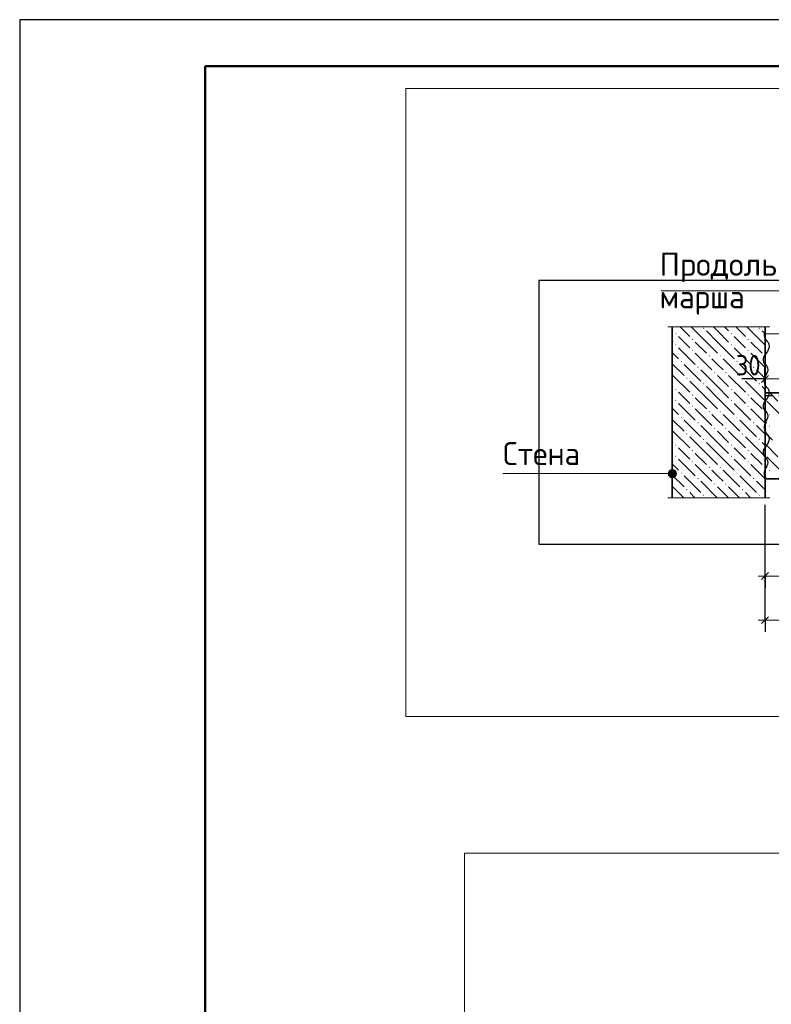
# Model space of a CAD drawing. Header units: millimetres. Extents: x 0 to 21005, y 0 to 14855.
# Tile 9 of 18: x 0 to 4051, y 9545 to 14850. Entities that reach past the tile are written whole.
import ezdxf

# ---------------------------------------------------------------- set-up
doc = ezdxf.new("R2010")
doc.units = ezdxf.units.MM
doc.linetypes.add('______2', pattern=[135, 100, -35])
for name, color, linetype, lineweight in [('Standard', 7, 'Continuous', 25), ('Позиционная метка линия выноска', 7, 'Continuous', 13), ('Примечания_1', 7, 'Continuous', 13), ('Размерная линия_ общее', 7, 'Continuous', 13), ('Текст_ общее', 7, 'Continuous', 25)]:
    doc.layers.add(name, color=color, linetype=linetype, lineweight=lineweight)
doc.layers.add('ЖБ Лестница', color=7, linetype='Continuous', lineweight=25, true_color=0xe0e0ff)
doc.layers.add('ЖБ Стена верхний уровень', color=7, linetype='Continuous', lineweight=25, true_color=0x006e00)
doc.layers.add('Размерная выноска', color=7, linetype='Continuous')
doc.styles.add('ISOCPEUR', font='txt')

msp = doc.modelspace()

# ---------------------------------------------------------------- hatches: boundary and pattern name
at = {"layer": 'ЖБ Лестница', "linetype": 'Continuous', "lineweight": 18, "transparency": 33554687}
for points in [[(4039, 12720.4), (4042.2, 12723.7), (4045.5, 12720.4), (4042.2, 12717.2)], [(4039, 12660.4), (4042.2, 12663.7), (4045.5, 12660.4), (4042.2, 12657.2)], [(4039, 12420.4), (4042.2, 12423.7), (4045.5, 12420.4), (4042.2, 12417.2)]]:
    msp.add_hatch(color=7, dxfattribs=at).paths.add_polyline_path(points, flags=16)
at = {"layer": 'ЖБ Стена верхний уровень', "linetype": 'Continuous', "lineweight": 18, "transparency": 33554687}
for points in [[(3533.2, 13157.9), (3536.4, 13161.2), (3539.7, 13157.9), (3536.4, 13154.7)], [(3683.2, 13187.9), (3686.4, 13191.2), (3689.7, 13187.9), (3686.4, 13184.7)], [(3833.2, 13157.9), (3836.4, 13161.2), (3839.7, 13157.9), (3836.4, 13154.7)], [(3983.2, 13187.9), (3986.4, 13191.2), (3989.7, 13187.9), (3986.4, 13184.7)], [(3623.2, 13127.9), (3626.4, 13131.2), (3629.7, 13127.9), (3626.4, 13124.7)], [(3923.2, 13127.9), (3926.4, 13131.2), (3929.7, 13127.9), (3926.4, 13124.7)], [(3533.2, 13097.9), (3536.4, 13101.2), (3539.7, 13097.9), (3536.4, 13094.7)], [(3623.2, 13067.9), (3626.4, 13071.2), (3629.7, 13067.9), (3626.4, 13064.7)], [(3833.2, 13097.9), (3836.4, 13101.2), (3839.7, 13097.9), (3836.4, 13094.7)], [(3923.2, 13067.9), (3926.4, 13071.2), (3929.7, 13067.9), (3926.4, 13064.7)], [(3563.2, 13007.9), (3566.4, 13011.2), (3569.7, 13007.9), (3566.4, 13004.7)], [(3713.2, 13037.9), (3716.4, 13041.2), (3719.7, 13037.9), (3716.4, 13034.7)], [(3773.2, 13037.9), (3776.4, 13041.2), (3779.7, 13037.9), (3776.4, 13034.7)], [(3863.2, 13007.9), (3866.4, 13011.2), (3869.7, 13007.9), (3866.4, 13004.7)], [(4013.2, 13037.9), (4016.4, 13041.2), (4017.7, 13039.9), (4017.7, 13035.9), (4016.4, 13034.7)], [(3653.2, 12977.9), (3656.4, 12981.2), (3659.6, 12977.9), (3656.4, 12974.7)], [(3743.2, 12947.9), (3746.4, 12951.2), (3749.7, 12947.9), (3746.4, 12944.7)], [(3803.2, 12947.9), (3806.4, 12951.2), (3809.6, 12947.9), (3806.4, 12944.7)], [(3953.2, 12977.9), (3956.4, 12981.2), (3959.6, 12977.9), (3956.4, 12974.7)], [(3593.2, 12917.9), (3596.4, 12921.2), (3599.7, 12917.9), (3596.4, 12914.7)], [(3683.2, 12887.9), (3686.4, 12891.2), (3689.7, 12887.9), (3686.4, 12884.7)], [(3893.2, 12917.9), (3896.4, 12921.2), (3899.7, 12917.9), (3896.4, 12914.7)], [(3983.2, 12887.9), (3986.4, 12891.2), (3989.7, 12887.9), (3986.4, 12884.7)], [(3533.2, 12857.9), (3536.4, 12861.2), (3539.7, 12857.9), (3536.4, 12854.7)], [(3833.2, 12857.9), (3836.4, 12861.2), (3839.7, 12857.9), (3836.4, 12854.7)], [(3533.2, 12797.9), (3536.4, 12801.2), (3539.7, 12797.9), (3536.4, 12794.7)], [(3623.2, 12827.9), (3626.4, 12831.2), (3629.7, 12827.9), (3626.4, 12824.7)], [(3833.2, 12797.9), (3836.4, 12801.2), (3839.7, 12797.9), (3836.4, 12794.7)], [(3923.2, 12827.9), (3926.4, 12831.2), (3929.7, 12827.9), (3926.4, 12824.7)], [(3623.2, 12767.9), (3626.4, 12771.2), (3629.7, 12767.9), (3626.4, 12764.7)], [(3713.2, 12737.9), (3716.4, 12741.2), (3719.7, 12737.9), (3716.4, 12734.7)], [(3773.2, 12737.9), (3776.4, 12741.2), (3779.7, 12737.9), (3776.4, 12734.7)], [(3923.2, 12767.9), (3926.4, 12771.2), (3929.7, 12767.9), (3926.4, 12764.7)], [(4013.2, 12737.9), (4016.4, 12741.2), (4017.7, 12739.9), (4017.7, 12735.9), (4016.4, 12734.7)], [(3563.2, 12707.9), (3566.4, 12711.2), (3569.7, 12707.9), (3566.4, 12704.7)], [(3653.2, 12677.9), (3656.4, 12681.2), (3659.6, 12677.9), (3656.4, 12674.7)], [(3863.2, 12707.9), (3866.4, 12711.2), (3869.7, 12707.9), (3866.4, 12704.7)], [(3953.2, 12677.9), (3956.4, 12681.2), (3959.6, 12677.9), (3956.4, 12674.7)], [(3743.2, 12647.9), (3746.4, 12651.2), (3749.7, 12647.9), (3746.4, 12644.7)], [(3803.2, 12647.9), (3806.4, 12651.2), (3809.6, 12647.9), (3806.4, 12644.7)], [(3593.2, 12617.9), (3596.4, 12621.2), (3599.7, 12617.9), (3596.4, 12614.7)], [(3683.2, 12587.9), (3686.4, 12591.2), (3689.7, 12587.9), (3686.4, 12584.7)], [(3893.2, 12617.9), (3896.4, 12621.2), (3899.7, 12617.9), (3896.4, 12614.7)], [(3983.2, 12587.9), (3986.4, 12591.2), (3989.7, 12587.9), (3986.4, 12584.7)], [(3533.2, 12557.9), (3536.4, 12561.2), (3539.7, 12557.9), (3536.4, 12554.7)], [(3623.2, 12527.9), (3626.4, 12531.2), (3629.7, 12527.9), (3626.4, 12524.7)], [(3833.2, 12557.9), (3836.4, 12561.2), (3839.7, 12557.9), (3836.4, 12554.7)], [(3923.2, 12527.9), (3926.4, 12531.2), (3929.7, 12527.9), (3926.4, 12524.7)], [(3533.2, 12497.9), (3536.4, 12501.2), (3539.7, 12497.9), (3536.4, 12494.7)], [(3623.2, 12467.9), (3626.4, 12471.2), (3629.7, 12467.9), (3626.4, 12464.7)], [(3833.2, 12497.9), (3836.4, 12501.2), (3839.7, 12497.9), (3836.4, 12494.7)], [(3923.2, 12467.9), (3926.4, 12471.2), (3929.7, 12467.9), (3926.4, 12464.7)], [(3713.2, 12437.9), (3716.4, 12441.2), (3719.7, 12437.9), (3716.4, 12434.7)], [(3773.2, 12437.9), (3776.4, 12441.2), (3779.7, 12437.9), (3776.4, 12434.7)], [(4013.2, 12437.9), (4016.4, 12441.2), (4017.7, 12439.9), (4017.7, 12435.9), (4016.4, 12434.7)], [(3563.2, 12407.9), (3566.4, 12411.2), (3569.7, 12407.9), (3566.4, 12404.7)], [(3653.2, 12377.9), (3656.4, 12381.2), (3659.6, 12377.9), (3656.4, 12374.7)], [(3863.2, 12407.9), (3866.4, 12411.2), (3869.7, 12407.9), (3866.4, 12404.7)], [(3953.2, 12377.9), (3956.4, 12381.2), (3959.6, 12377.9), (3956.4, 12374.7)], [(3593.2, 12317.9), (3596.4, 12321.2), (3599.7, 12317.9), (3596.4, 12314.7)], [(3743.2, 12347.9), (3746.4, 12351.2), (3749.7, 12347.9), (3746.4, 12344.7)], [(3803.2, 12347.9), (3806.4, 12351.2), (3809.6, 12347.9), (3806.4, 12344.7)], [(3893.2, 12317.9), (3896.4, 12321.2), (3899.7, 12317.9), (3896.4, 12314.7)], [(3683.2, 12287.9), (3686.4, 12291.2), (3689.7, 12287.9), (3686.4, 12284.7)], [(3983.2, 12287.9), (3986.4, 12291.2), (3989.7, 12287.9), (3986.4, 12284.7)]]:
    msp.add_hatch(color=7, dxfattribs=at).paths.add_polyline_path(points, flags=16)
at = {"layer": 'Позиционная метка линия выноска', "linetype": 'Continuous', "lineweight": 13, "transparency": 33554687}
for points in [[(3498.3, 12392.9), (3498.3, 12415.4), (3495.2, 12404.2)], [(3498.3, 12415.4), (3506.4, 12384.8), (3506.4, 12423.5)], [(3498.3, 12415.4), (3498.3, 12392.9), (3506.4, 12384.8)], [(3506.4, 12423.5), (3517.7, 12381.7), (3517.7, 12426.7)], [(3506.4, 12423.5), (3506.4, 12384.8), (3517.7, 12381.7)], [(3517.7, 12426.7), (3517.7, 12381.7), (3528.9, 12384.8)], [(3517.7, 12426.7), (3528.9, 12384.8), (3528.9, 12423.5)], [(3528.9, 12423.5), (3528.9, 12384.8), (3537, 12392.9)], [(3528.9, 12423.5), (3537, 12392.9), (3537, 12415.4)], [(3537, 12415.4), (3537, 12392.9), (3540.2, 12404.2)]]:
    msp.add_hatch(color=7, dxfattribs=at).paths.add_polyline_path(points)

# ---------------------------------------------------------------- linework, layer by layer
at = {"layer": 'Standard', "color": 7, "linetype": 'Continuous', "lineweight": 25, "transparency": 33554687}
msp.add_line((1000, 14600), (1000, 529.1), dxfattribs=at)
msp.add_lwpolyline([(0, 0), (21000, 0), (21000, 14850), (0, 14850), (0, 0)], close=True, dxfattribs=at)
at = {"layer": 'Standard', "color": 7, "linetype": 'Continuous', "lineweight": 50, "transparency": 33554687}
msp.add_lwpolyline([(1000, 14600), (20750, 14600), (20750, 250), (1000, 250), (1000, 14600)], close=True, dxfattribs=at)
at = {"layer": 'Standard', "color": 7, "linetype": 'Continuous', "lineweight": 13, "transparency": 33554687}
for points in [[(9482.7, 14478.9), (2080.7, 14478.9), (2080.7, 11094.9), (9482.7, 11094.9), (9482.7, 14478.9)], [(8416.2, 10359.2), (2398.2, 10359.2), (2398.2, 6742), (8416.2, 6742), (8416.2, 10359.2)]]:
    msp.add_lwpolyline(points, dxfattribs=at)
at = {"layer": 'Standard', "color": 254, "linetype": 'Continuous', "lineweight": 25, "true_color": 0xc4c4ff, "transparency": 33554687}
msp.add_lwpolyline([(2798.4, 12024.5), (8005.4, 12024.5), (8005.4, 13444.8), (2798.4, 13444.8), (2798.4, 12024.5)], dxfattribs=at)
at = {"layer": 'ЖБ Лестница', "color": 7, "linetype": 'Continuous', "lineweight": 18, "transparency": 33554687}
for p, q in [((4018.1, 13158.1), (4018.1, 12840.1)), ((7567.2, 13158.1), (4018.1, 13158.1))]:
    msp.add_line(p, q, dxfattribs=at)
at = {"layer": 'ЖБ Лестница', "color": 7, "linetype": 'Continuous', "lineweight": 35, "transparency": 33554687}
for p, q in [((4018.1, 12840.1), (4018.1, 12375.4)), ((7567.2, 12840.1), (4018.1, 12840.1)), ((4018.1, 12375.4), (7567.2, 12375.4))]:
    msp.add_line(p, q, dxfattribs=at)
at = {"layer": 'ЖБ Лестница', "color": 9, "linetype": 'Continuous', "lineweight": 18, "true_color": 0xc7c7c7, "transparency": 33554687}
for p, q in [((4042.6, 12840.1), (4087.2, 12795.4)), ((4027.2, 12795.4), (4117.2, 12705.4)), ((4018.1, 12744.6), (4027.2, 12735.4)), ((4018.1, 12684.6), (4027.2, 12675.4)), ((4018.1, 12624.6), (4057.2, 12585.4)), ((4018.1, 12564.6), (4087.2, 12495.4)), ((4027.2, 12495.4), (4117.2, 12405.4)), ((4018.1, 12444.6), (4027.2, 12435.4)), ((4018.1, 12384.6), (4027.2, 12375.4))]:
    msp.add_line(p, q, dxfattribs=at)
at = {"layer": 'ЖБ Лестница', "color": 253, "linetype": '______2', "lineweight": -3, "true_color": 0xababab, "transparency": 33554687}
msp.add_line((7567.2, 12822.7), (4018.1, 12822.7), dxfattribs=at)
at = {"layer": 'ЖБ Стена верхний уровень', "color": 7, "linetype": 'Continuous', "lineweight": 35, "transparency": 33554687}
for p, q in [((3517.7, 13194.8), (3517.7, 12274.5)), ((4017.7, 12274.5), (4017.7, 13194.8))]:
    msp.add_line(p, q, dxfattribs=at)
at = {"layer": 'ЖБ Стена верхний уровень', "color": 251, "linetype": 'Continuous', "lineweight": 18, "true_color": 0x575757, "transparency": 33554687}
for p, q in [((3517.7, 13176.6), (3521.4, 13172.9)), ((3559.5, 13194.8), (3611.4, 13142.9)), ((3701.4, 13112.9), (3619.5, 13194.8)), ((3701.4, 13172.9), (3761.4, 13112.9)), ((3761.4, 13172.9), (3739.5, 13194.8)), ((3761.4, 13172.9), (3821.4, 13112.9)), ((3799.5, 13194.8), (3821.4, 13172.9)), ((3859.5, 13194.8), (3911.4, 13142.9)), ((4001.4, 13112.9), (3919.5, 13194.8)), ((4001.4, 13172.9), (4017.7, 13156.6)), ((3517.7, 13116.6), (3521.4, 13112.9)), ((3581.4, 13112.9), (3551.4, 13142.9)), ((3611.4, 13082.9), (3581.4, 13112.9)), ((3641.4, 13112.9), (3701.4, 13052.9)), ((3701.4, 13112.9), (3761.4, 13052.9)), ((3761.4, 13112.9), (3851.4, 13022.9)), ((3881.4, 13112.9), (3851.4, 13142.9)), ((3911.4, 13082.9), (3881.4, 13112.9)), ((3941.4, 13112.9), (4001.4, 13052.9)), ((4001.4, 13112.9), (4017.7, 13096.6)), ((3517.7, 13056.6), (3551.4, 13022.9)), ((3551.4, 13082.9), (3641.4, 12992.9)), ((3641.4, 13052.9), (3731.4, 12962.9)), ((3851.4, 13082.9), (3941.4, 12992.9)), ((3941.4, 13052.9), (4017.7, 12976.6)), ((3761.4, 12992.9), (3731.4, 13022.9)), ((3791.4, 13022.9), (3881.4, 12932.9)), ((3517.7, 12996.6), (3581.4, 12932.9)), ((3581.4, 12992.9), (3671.4, 12902.9)), ((3761.4, 12872.9), (3671.4, 12962.9)), ((3791.4, 12962.9), (3761.4, 12992.9)), ((3881.4, 12992.9), (3971.4, 12902.9)), ((4017.7, 12916.6), (3971.4, 12962.9)), ((3521.4, 12932.9), (3611.4, 12842.9)), ((3701.4, 12812.9), (3611.4, 12902.9)), ((3761.4, 12932.9), (3821.4, 12872.9)), ((3821.4, 12932.9), (3911.4, 12842.9)), ((4001.4, 12812.9), (3911.4, 12902.9)), ((3517.7, 12876.6), (3521.4, 12872.9)), ((3581.4, 12812.9), (3551.4, 12842.9)), ((3701.4, 12872.9), (3761.4, 12812.9)), ((3761.4, 12872.9), (3821.4, 12812.9)), ((3881.4, 12812.9), (3851.4, 12842.9)), ((4001.4, 12872.9), (4017.7, 12856.6)), ((3517.7, 12816.6), (3521.4, 12812.9)), ((3611.4, 12782.9), (3581.4, 12812.9)), ((3641.4, 12812.9), (3701.4, 12752.9)), ((3701.4, 12812.9), (3761.4, 12752.9)), ((3761.4, 12812.9), (3851.4, 12722.9)), ((3911.4, 12782.9), (3881.4, 12812.9)), ((3941.4, 12812.9), (4001.4, 12752.9)), ((4001.4, 12812.9), (4017.7, 12796.6)), ((3517.7, 12756.6), (3551.4, 12722.9)), ((3551.4, 12782.9), (3641.4, 12692.9)), ((3641.4, 12752.9), (3731.4, 12662.9)), ((3851.4, 12782.9), (3941.4, 12692.9)), ((3941.4, 12752.9), (4017.7, 12676.6)), ((3517.7, 12696.6), (3581.4, 12632.9)), ((3581.4, 12692.9), (3671.4, 12602.9)), ((3761.4, 12692.9), (3731.4, 12722.9)), ((3791.4, 12662.9), (3761.4, 12692.9)), ((3791.4, 12722.9), (3881.4, 12632.9)), ((3881.4, 12692.9), (3971.4, 12602.9)), ((3521.4, 12632.9), (3611.4, 12542.9)), ((3761.4, 12572.9), (3671.4, 12662.9)), ((3761.4, 12632.9), (3821.4, 12572.9)), ((3821.4, 12632.9), (3911.4, 12542.9)), ((4017.7, 12616.6), (3971.4, 12662.9)), ((3517.7, 12576.6), (3521.4, 12572.9)), ((3701.4, 12512.9), (3611.4, 12602.9)), ((3701.4, 12572.9), (3761.4, 12512.9)), ((3761.4, 12572.9), (3821.4, 12512.9)), ((4001.4, 12512.9), (3911.4, 12602.9)), ((4001.4, 12572.9), (4017.7, 12556.6)), ((3581.4, 12512.9), (3551.4, 12542.9)), ((3881.4, 12512.9), (3851.4, 12542.9)), ((3517.7, 12516.6), (3521.4, 12512.9)), ((3551.4, 12482.9), (3641.4, 12392.9)), ((3611.4, 12482.9), (3581.4, 12512.9)), ((3641.4, 12512.9), (3701.4, 12452.9)), ((3701.4, 12512.9), (3761.4, 12452.9)), ((3761.4, 12512.9), (3851.4, 12422.9)), ((3851.4, 12482.9), (3941.4, 12392.9)), ((3911.4, 12482.9), (3881.4, 12512.9)), ((3941.4, 12512.9), (4001.4, 12452.9)), ((4001.4, 12512.9), (4017.7, 12496.6)), ((3517.7, 12456.6), (3551.4, 12422.9)), ((3641.4, 12452.9), (3731.4, 12362.9)), ((3761.4, 12392.9), (3731.4, 12422.9)), ((3791.4, 12422.9), (3881.4, 12332.9)), ((3941.4, 12452.9), (4017.7, 12376.6)), ((3517.7, 12396.6), (3581.4, 12332.9)), ((3581.4, 12392.9), (3671.4, 12302.9)), ((3759.8, 12274.5), (3671.4, 12362.9)), ((3791.4, 12362.9), (3761.4, 12392.9)), ((3881.4, 12392.9), (3971.4, 12302.9)), ((4017.7, 12316.6), (3971.4, 12362.9)), ((3521.4, 12332.9), (3579.8, 12274.5)), ((3761.4, 12332.9), (3819.8, 12274.5)), ((3821.4, 12332.9), (3879.8, 12274.5)), ((3517.7, 12276.6), (3519.8, 12274.5)), ((3639.8, 12274.5), (3611.4, 12302.9)), ((3939.8, 12274.5), (3911.4, 12302.9))]:
    msp.add_line(p, q, dxfattribs=at)
at = {"layer": 'Позиционная метка линия выноска', "color": 7, "linetype": 'Continuous', "lineweight": 13, "transparency": 33554687}
for p, q in [((3517.7, 12426.7), (3517.7, 12426.7)), ((2604.9, 12404.2), (3517.7, 12404.2)), ((3495.2, 12404.2), (3495.2, 12404.2)), ((3517.7, 12381.7), (3517.7, 12381.7)), ((3540.2, 12404.2), (3540.2, 12404.2))]:
    msp.add_line(p, q, dxfattribs=at)
msp.add_lwpolyline([(5293.1, 12462.7), (5187, 12568.7), (5187, 13389.9), (3457, 13389.9)], dxfattribs=at)
msp.add_circle((3517.7, 12404.2), 22.5, dxfattribs=at)
at = {"layer": 'Примечания_1', "color": 7, "linetype": 'Continuous', "lineweight": 25, "transparency": 33554687}
for points in [[(4013.3, 13158.1), (4013.2, 13148.8), (4014.6, 13138.8), (4017.9, 13129.8), (4023.4, 13122.6), (4029.8, 13116.3), (4035.3, 13109.1), (4038.6, 13099.8), (4040.5, 13090.1), (4038.4, 13080.3), (4034.8, 13071.3), (4030.8, 13062.6), (4025.5, 13055.1), (4019.7, 13048.1), (4014, 13041.1), (4009.5, 13032.6), (4007.1, 13023.1), (4007.5, 13013.1), (4010.1, 13003.3), (4015.4, 12996.1), (4021.7, 12989.6), (4027.4, 12982.6), (4031.6, 12974.1), (4032.6, 12964.1), (4030.2, 12954.3), (4026.4, 12945.6), (4022.2, 12937.1), (4018, 12928.3), (4014, 12919.8), (4012.1, 12910.1), (4011.9, 12908.1)], [(4013.3, 12908.1), (4013.2, 12898.8), (4014.6, 12888.8), (4017.9, 12879.8), (4023.4, 12872.6), (4029.8, 12866.3), (4035.3, 12859.1), (4038.6, 12849.8), (4040.5, 12840.1), (4038.4, 12830.3), (4034.8, 12821.3), (4030.8, 12812.6), (4025.5, 12805.1), (4019.7, 12798.1), (4014, 12791.1), (4009.5, 12782.6), (4007.1, 12773.1), (4007.5, 12763.1), (4010.1, 12753.3), (4015.4, 12746.1), (4021.7, 12739.6), (4027.4, 12732.6), (4031.6, 12724.1), (4032.6, 12714.1), (4030.2, 12704.3), (4026.4, 12695.6), (4022.2, 12687.1), (4018, 12678.3), (4014, 12669.8), (4012.1, 12660.1), (4011.9, 12658.1)], [(4013.3, 12658.1), (4013.2, 12648.8), (4014.6, 12638.8), (4017.9, 12629.8), (4023.4, 12622.6), (4029.8, 12616.3), (4035.3, 12609.1), (4038.6, 12599.8), (4040.5, 12590.1), (4038.4, 12580.3), (4034.8, 12571.3), (4030.8, 12562.6), (4025.5, 12555.1), (4019.7, 12548.1), (4014, 12541.1), (4009.5, 12532.6), (4007.1, 12523.1), (4007.5, 12513.1), (4010.1, 12503.3), (4015.4, 12496.1), (4021.7, 12489.6), (4027.4, 12482.6), (4031.6, 12474.1), (4032.6, 12464.1), (4030.2, 12454.3), (4026.4, 12445.6), (4022.2, 12437.1), (4018, 12428.3), (4014, 12419.8), (4012.1, 12410.1), (4011.9, 12408.1)], [(4013.3, 12408.1), (4013.2, 12398.8), (4014.6, 12388.8), (4017.9, 12379.8), (4021.2, 12375.4)]]:
    msp.add_lwpolyline(points, dxfattribs=at)
at = {"layer": 'Размерная выноска', "color": 7, "linetype": 'Continuous', "lineweight": 13, "transparency": 33554687}
for p, q in [((3492.7, 13194.8), (4042.7, 13194.8)), ((4042.7, 12274.5), (3492.7, 12274.5))]:
    msp.add_line(p, q, dxfattribs=at)
at = {"layer": 'Размерная выноска', "color": 7, "linetype": 'Continuous', "lineweight": -3, "transparency": 33554687}
msp.add_line((4017.2, 12914.5), (3892.2, 12914.5), dxfattribs=at)
at = {"layer": 'Размерная линия_ общее', "color": 253, "linetype": 'Continuous', "lineweight": -3, "true_color": 0xa0a0a0, "transparency": 33554687}
for p, q in [((4017.2, 12914.5), (4017.2, 12977)), ((4017.2, 12914.5), (4017.2, 12852)), ((4017.2, 12914.5), (4017.2, 12780.6)), ((4017.7, 11614.8), (4017.7, 12237)), ((4017.7, 11852.6), (4017.7, 11915.1)), ((4017.7, 11852.6), (4017.7, 11790.1)), ((4017.7, 11852.6), (4017.7, 11852.6)), ((4017.7, 11614.8), (4017.7, 11677.3)), ((4017.7, 11614.8), (4017.7, 11552.3))]:
    msp.add_line(p, q, dxfattribs=at)
at = {"layer": 'Размерная линия_ общее', "color": 7, "linetype": 'Continuous', "lineweight": 13, "transparency": 33554687}
for p, q in [((4017.2, 12914.5), (3979.7, 12914.5)), ((4092.2, 12914.5), (4017.2, 12914.5)), ((4017.7, 11852.6), (3980.2, 11852.6)), ((4017.7, 11852.6), (4293.1, 11852.6)), ((4017.7, 11614.8), (3980.2, 11614.8)), ((4017.7, 11614.8), (7567.2, 11614.8))]:
    msp.add_line(p, q, dxfattribs=at)
at = {"layer": 'Размерная линия_ общее', "color": 7, "linetype": 'Continuous', "lineweight": 25, "transparency": 33554687}
for p, q in [((4036, 12933.2), (3998.5, 12895.7)), ((3998.9, 11833.9), (4036.4, 11871.4)), ((3998.9, 11596), (4036.4, 11633.5))]:
    msp.add_line(p, q, dxfattribs=at)

# ---------------------------------------------------------------- texts
at = {"layer": 'Размерная линия_ общее', "color": 7, "linetype": 'Continuous', "lineweight": 25, "transparency": 33554687, "insert": (3860.2, 12933.2), "char_height": 110, "width": 201.962, "attachment_point": 7, "style": 'ISOCPEUR'}
msp.add_mtext('\\W0.87;30', dxfattribs=at)
at = {"layer": 'Текст_ общее', "color": 7, "linetype": 'Continuous', "lineweight": 25, "transparency": 33554687, "char_height": 125, "attachment_point": 7, "style": 'ISOCPEUR'}
for s, insert, width in [('\\W0.99;Продольная арматура', (3449.5, 13435.8), 1810.542), ('\\W0.95;марша', (3449.5, 13260.8), 559.261), ('\\W0.95;Стена', (2604.9, 12450), 534.063)]:
    msp.add_mtext(s, dxfattribs=dict(at, insert=insert, width=width))

doc.saveas('drawing.dxf')
